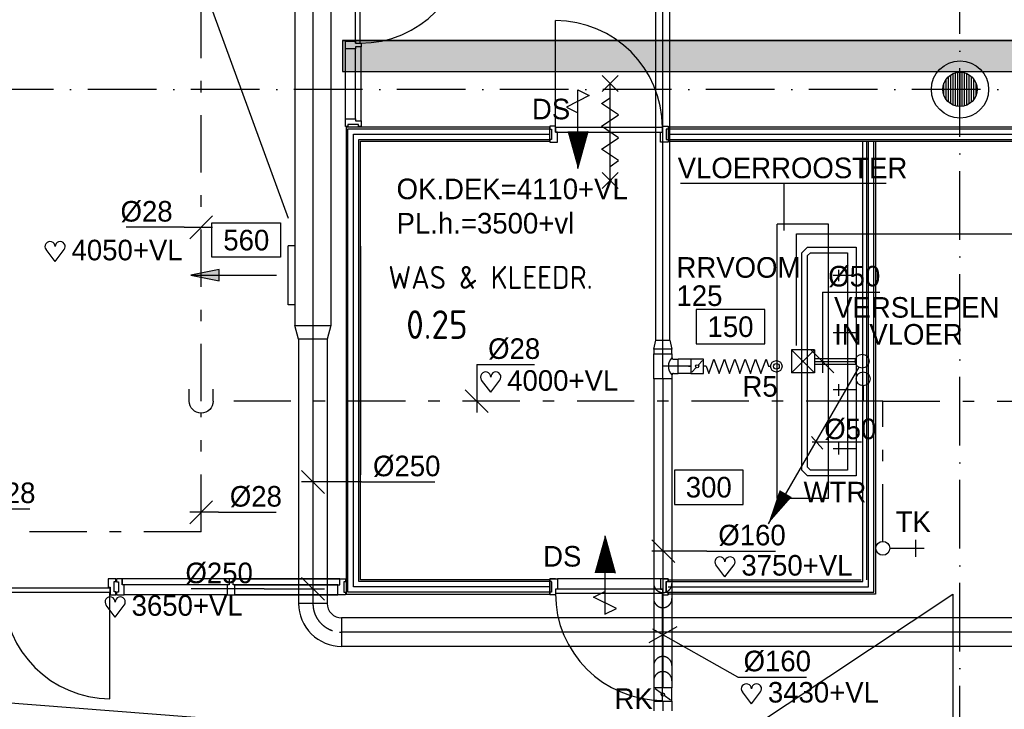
# Model space of a CAD drawing. Extents: x -866131 to -691536, y 173952 to 258052.
# Tile 42 of 160: x -841718 to -833116, y 227601 to 233631. Entities that reach past the tile are written whole.
import ezdxf
from ezdxf.enums import TextEntityAlignment as Align

# ---------------------------------------------------------------- set-up
doc = ezdxf.new("R2010")
doc.units = 0
doc.header["$LTSCALE"] = 100
for name, pattern in [('2322109', [10, 5, -2, 1, -2]), ('CENTER2', [11.25, 7.5, -1.25, 1.25, -1.25]), ('CENTER4', [5, 3.125, -0.625, 0.625, -0.625]), ('DASHDOT', [9, 6, -1.5, 0, -1.5]), ('LURETOUR', [6, 4, -2])]:
    doc.linetypes.add(name, pattern=pattern)
doc.layers.get('0').update_dxf_attribs({"linetype": 'CONTINUOUS'})
for name, color, linetype in [('AL$1----_ALGEMEEN', 7, 'CONTINUOUS'), ('AL$7----_STRAMIEN', 1, 'DASHDOT'), ('AL$8----_HULPKOLOM', 2, 'CONTINUOUS'), ('AL22----_BINNENWAND', 7, 'CONTINUOUS'), ('AL28----_KONSTRUKTIE', 3, 'CONTINUOUS'), ('AL31----_BUITENKOZ', 7, 'CONTINUOUS'), ('AL32----_BINNENKOZ', 7, 'CONTINUOUS'), ('AL32----_DRAAIRICHTING', 1, 'CONTINUOUS'), ('AL65----_BEVEILIGING', 7, 'CONTINUOUS'), ('AL74----_INRSANITAIR', 7, 'CONTINUOUS'), ('ALL-----_REFLIJNEN', 8, 'CONTINUOUS'), ('ALXAA---_GEWBETON', 12, 'CONTINUOUS'), ('BOUW', 8, 'CONTINUOUS'), ('DOORSNEDE', 1, 'CONTINUOUS'), ('KABELGOOT', 8, 'CONTINUOUS'), ('MV-BINNENKOZIJN', 1, 'CONTINUOUS'), ('VOLGNUMMER', 7, 'CONTINUOUS'), ('WL$1----', 4, 'CONTINUOUS'), ('WL524---', 4, 'CONTINUOUS'), ('WL531---', 4, 'CONTINUOUS'), ('WL532---', 4, 'CONTINUOUS'), ('WL570---', 3, 'CONTINUOUS'), ('WL570---_HARTLIJN', 7, 'CONTINUOUS'), ('WL570---_RETOUR', 3, 'CONTINUOUS'), ('WL570---_TOEVOER', 3, 'CONTINUOUS'), ('WM531---', 1, 'CONTINUOUS'), ('WM541---', 1, 'CONTINUOUS'), ('WM5627--', 1, 'CONTINUOUS'), ('WM570---', 1, 'CONTINUOUS')]:
    doc.layers.add(name, color=color, linetype=linetype)
doc.styles.add('BURO-018', font='BUROFONT.shx', dxfattribs={"height": 180})
doc.styles.get("Standard").update_dxf_attribs({"font": 'ISOCP'})

# ---------------------------------------------------------------- blocks, each defined once
blk = doc.blocks.new('LDV2121')
at = {"color": 0, "linetype": 'CONTINUOUS'}
blk.add_line((-0.25, -0.433), (-6.75, -11.691), dxfattribs=at)
blk.add_lwpolyline([(-6.75, -11.691, 0, 1, 0), (-5.5, -9.526, 1, 1, 0)], format="xyseb", dxfattribs=at)
blk.add_circle((0, 0), 0.5, dxfattribs=at)
blk = doc.blocks.new('A$C4CDC756A')
at = {"layer": 'BOUW', "color": 1, "style": 'BURO-018'}
for s, p in [('OK.DEK=4110+VL', (0, 300)), ('PL.h.=3500+vl', (0, 0))]:
    blk.add_text(s, height=180, dxfattribs=at).set_placement(p)
blk = doc.blocks.new('LU-ORND')
at = {"color": 0, "linetype": 'CONTINUOUS'}
for p, q in [((-3, 1.5), (-3, -1.5)), ((3, 1.5), (-3, 1.5)), ((3, -1.5), (3, 1.5)), ((-3, -1.5), (3, -1.5))]:
    blk.add_line(p, q, dxfattribs=at)
blk = doc.blocks.new('LU-1D-KL-7D70')
at = {"color": 0, "linetype": 'CONTINUOUS'}
for p, q in [((-56.4, 62.5), (-56.4, -62.5)), ((56.4, 62.5), (-56.4, 62.5)), ((47, 52), (9.5, 10.5)), ((56.4, -62.5), (56.4, 62.5)), ((-56.4, -62.5), (56.4, -62.5)), ((-9.5, -10.5), (-47, -52))]:
    blk.add_line(p, q, dxfattribs=at)
blk.add_circle((0, 0), 14.1, dxfattribs=at)
blk = doc.blocks.new('LU-ORNAM-646410')
at = {"color": 0, "linetype": 'CONTINUOUS'}
for radius in [50, 25]:
    blk.add_circle((0, 0), radius, dxfattribs=at)
blk = doc.blocks.new('LU-1D-K-7D')
at = {"color": 0, "linetype": 'CONTINUOUS'}
for p, q in [((-0.5, 62.5), (0.5, 62.5)), ((-0.5, -62.5), (0.5, -62.5))]:
    blk.add_line(p, q, dxfattribs=at)
at = {"layer": 'WL570---_HARTLIJN', "linetype": 'CENTER2'}
blk.add_line((-0.5, 0), (0.5, 0), dxfattribs=at)
blk = doc.blocks.new('LU-1D-T--5A-A07D5ADA86')
at = {"color": 0, "linetype": 'CONTINUOUS'}
for p, q in [((-109.1, -80), (-109.1, 80)), ((-109.1, 80), (109.1, 80)), ((109.1, 80), (109.1, -80)), ((-75.3, -80), (-109.1, -80)), ((109.1, -80), (75.3, -80)), ((-62.5, -92.8), (-62.5, -134.9)), ((-62.5, -134.9), (62.5, -134.9)), ((62.5, -92.8), (62.5, -134.9))]:
    blk.add_line(p, q, dxfattribs=at)
at = {"color": 0, "linetype": 'CONTINUOUS', "flags": 128}
for points in [[(-62.5, -92.8, 0.02182), (-62.6, -91.4, 0.037214), (-62.7, -90.6, 0.006436), (-63.1, -88.9, 0.02182), (-63.3, -88.4, 0.02182), (-63.7, -87.4, 0.02182), (-64.2, -86.4, 0.02182), (-64.8, -85.5, 0.02182), (-65.5, -84.6, 0.02182), (-66.2, -83.7, 0.02182), (-67.1, -83, 0.02182), (-68, -82.3, 0.02182), (-68.9, -81.7, 0.02182), (-69.9, -81.2, 0.02182), (-70.9, -80.8, 0.02182), (-71.4, -80.6, 0.006436), (-73.1, -80.2, 0.037214), (-73.9, -80.1, 0.02182), (-75.3, -80)], [(75.3, -80, 0.02182), (73.9, -80.1, 0.037214), (73.1, -80.2, 0.006436), (71.4, -80.6, 0.02182), (70.9, -80.8, 0.02182), (69.9, -81.2, 0.02182), (68.9, -81.7, 0.02182), (68, -82.3, 0.02182), (67.1, -83, 0.02182), (66.2, -83.7, 0.02182), (65.5, -84.6, 0.02182), (64.8, -85.5, 0.02182), (64.2, -86.4, 0.02182), (63.7, -87.4, 0.02182), (63.3, -88.4, 0.02182), (63.1, -88.9, 0.006436), (62.7, -90.6, 0.037214), (62.6, -91.4, 0.02182), (62.5, -92.8)]]:
    blk.add_lwpolyline(points, format="xyb", dxfattribs=at)
at = {"color": 0, "linetype": 'CONTINUOUS'}
blk.add_arc((0, -155.3), 106.5, 45, 135, dxfattribs=at)
at = {"layer": 'WL570---_HARTLIJN', "linetype": 'CENTER4'}
for p, q in [((-109.1, 0), (109.1, 0)), ((0, -134.9), (0, 0))]:
    blk.add_line(p, q, dxfattribs=at)
blk = doc.blocks.new('LU-1D-VCH-A07D4E28')
at = {"color": 0, "linetype": 'CONTINUOUS'}
for p, q in [((40, 80), (0, 80)), ((0, 80), (0, -80)), ((40, 80), (118.2, 62.5)), ((40, -80), (40, 80)), ((118.2, 62.5), (118.2, -62.5)), ((0, -80), (40, -80)), ((118.2, -62.5), (40, -80))]:
    blk.add_line(p, q, dxfattribs=at)
at = {"layer": 'WL570---_HARTLIJN', "linetype": 'CENTER4'}
blk.add_line((0, 0), (118.2, 0), dxfattribs=at)
blk = doc.blocks.new('LU-PIJL7')
at = {"color": 0, "linetype": 'CONTINUOUS'}
for p, q in [((0, 0), (-15, 0)), ((-5, -1), (-5, 1)), ((-5, 1), (0, 0)), ((0, 0), (-5, -1))]:
    blk.add_line(p, q, dxfattribs=at)
blk.add_solid([(-5, 1), (-5, -1), (0, 0)], dxfattribs=at)
blk = doc.blocks.new('LU-1D-K-13B')
at = {"color": 0, "linetype": 'CONTINUOUS'}
for p, q in [((-0.5, 157.5), (0.5, 157.5)), ((-0.5, -157.5), (0.5, -157.5))]:
    blk.add_line(p, q, dxfattribs=at)
at = {"layer": 'WL570---_HARTLIJN', "linetype": 'CENTER2'}
blk.add_line((-0.5, 0), (0.5, 0), dxfattribs=at)
blk = doc.blocks.new('LU-1D-K-FA')
at = {"color": 0, "linetype": 'CONTINUOUS'}
for p, q in [((-0.5, 125), (0.5, 125)), ((-0.5, -125), (0.5, -125))]:
    blk.add_line(p, q, dxfattribs=at)
at = {"layer": 'WL570---_HARTLIJN', "linetype": 'CENTER2'}
blk.add_line((-0.5, 0), (0.5, 0), dxfattribs=at)
blk = doc.blocks.new('LU-1D-K-A0')
at = {"color": 0, "linetype": 'CONTINUOUS'}
for p, q in [((-0.5, 80), (0.5, 80)), ((-0.5, -80), (0.5, -80))]:
    blk.add_line(p, q, dxfattribs=at)
at = {"layer": 'WL570---_HARTLIJN', "linetype": 'CENTER2'}
blk.add_line((-0.5, 0), (0.5, 0), dxfattribs=at)
blk = doc.blocks.new('LU-1D-B-1-FA5AFA')
at = {"color": 0, "linetype": 'CONTINUOUS'}
for p, q in [((-125, 250), (125, 250)), ((-250, 125), (-250, -125))]:
    blk.add_line(p, q, dxfattribs=at)
for radius in [125, 375]:
    blk.add_arc((-250, 250), radius, 270, 0, dxfattribs=at)
at = {"layer": 'WL570---_HARTLIJN', "linetype": 'CENTER4'}
blk.add_arc((-250, 250), 250, 270, 0, dxfattribs=at)
blk = doc.blocks.new('LU-1D-VC-13BFA78')
at = {"color": 0, "linetype": 'CONTINUOUS'}
for p, q in [((0, 157.5), (120.1, 125)), ((0, -157.5), (0, 157.5)), ((120.1, 125), (120.1, -125)), ((120.1, -125), (0, -157.5))]:
    blk.add_line(p, q, dxfattribs=at)
at = {"layer": 'WL570---_HARTLIJN', "linetype": 'CENTER4'}
blk.add_line((0, 0), (120.1, 0), dxfattribs=at)
blk = doc.blocks.new('*U110', base_point=(-3005.3, 55619.8))
at = {"layer": 'WM570---', "linetype": 'CONTINUOUS'}
for p, q in [((-3105, 55719.5), (-2905.6, 55520.1)), ((-2625.3, 55619.8), (-3105.3, 55619.8)), ((-2625.3, 55619.8), (-2025.4, 55619.8))]:
    blk.add_line(p, q, dxfattribs=at)
at = {"layer": 'WM570---', "linetype": 'CONTINUOUS', "style": 'BURO-018'}
blk.add_text('%%c160', height=180, dxfattribs=at).set_placement((-2525.3, 55669.8))
blk = doc.blocks.new('*U112', base_point=(-6062.4, 54930.7))
at = {"layer": 'WM570---', "linetype": 'CONTINUOUS'}
for p, q in [((-6162.1, 55030.4), (-5962.7, 54831)), ((-6487.4, 54930.7), (-7127.3, 54930.7)), ((-6487.4, 54930.7), (-5962.4, 54930.7))]:
    blk.add_line(p, q, dxfattribs=at)
at = {"layer": 'WM570---', "linetype": 'CONTINUOUS', "style": 'BURO-018'}
blk.add_text('%%c250', height=180, dxfattribs=at).set_placement((-6587.4, 54980.7), align=Align.RIGHT)
blk = doc.blocks.new('EH100000')
at = {"linetype": 'BYBLOCK'}
for p, q in [((1, 0.5), (0, 0.5)), ((1, 0.5, 1), (0, 0.5, 1)), ((0, -0.5, 1), (1, -0.5, 1)), ((1, -0.5), (0, -0.5))]:
    blk.add_line(p, q, dxfattribs=at)
at = {"linetype": 'BYBLOCK', "invisible_edges": 15}
for points in [[(1, -0.5), (0, -0.5), (0, 0.5), (1, 0.5)], [(0, 0.5), (1, 0.5), (1, 0.5, 1), (0, 0.5, 1)], [(0, -0.5, 1), (1, -0.5, 1), (1, -0.5), (0, -0.5)]]:
    blk.add_3dface(points, dxfattribs=at)
blk = doc.blocks.new('EH100005')
blk.add_lwpolyline([(-1, -0.5), (0, -0.5), (0, 0.5), (-1, 0.5)])
blk = doc.blocks.new('HART')
at = {"color": 1}
for q in [(-28.1, 39.5), (51.4, 39.5)]:
    blk.add_line((11.6, -12.9), q, dxfattribs=at)
for centre, start, end in [((-10.5, 52.8), 0, 217.1867), ((33.8, 52.8), 322.8133, 180)]:
    blk.add_arc(centre, 22.1, start, end, dxfattribs=at)
blk = doc.blocks.new('*U205', base_point=(-7038.5, 55371.7))
at = {"color": 0, "linetype": 'CONTINUOUS'}
for p, q in [((-6938.5, 55471.7), (-7138.5, 55271.7)), ((-6888.5, 55371.7), (-7138.5, 55371.7)), ((-6888.5, 55371.7), (-6382.3, 55371.7))]:
    blk.add_line(p, q, dxfattribs=at)
at = {"color": 0, "linetype": 'CONTINUOUS', "style": 'BURO-018'}
blk.add_text('%%C28', height=180, dxfattribs=at).set_placement((-6788.5, 55421.7))
blk = doc.blocks.new('*U206', base_point=(-8870.6, 55202.5))
at = {"color": 0, "linetype": 'CONTINUOUS'}
for p, q in [((-8870.6, 55402.5), (-8870.6, 55102.5)), ((-8870.6, 55402.5), (-8364.4, 55402.5)), ((-8770.6, 55302.5), (-8970.6, 55102.5))]:
    blk.add_line(p, q, dxfattribs=at)
at = {"color": 0, "linetype": 'CONTINUOUS', "style": 'BURO-018'}
blk.add_text('%%C28', height=180, dxfattribs=at).set_placement((-8770.6, 55452.5))
blk = doc.blocks.new('*U209', base_point=(-6062.4, 55637.2))
at = {"layer": 'WM570---', "linetype": 'CONTINUOUS'}
for p, q in [((-6162.1, 55736.9), (-5962.7, 55537.5)), ((-5637.4, 55637.2), (-6162.4, 55637.2)), ((-5637.4, 55637.2), (-4997.5, 55637.2))]:
    blk.add_line(p, q, dxfattribs=at)
at = {"layer": 'WM570---', "linetype": 'CONTINUOUS', "style": 'BURO-018'}
blk.add_text('%%c250', height=180, dxfattribs=at).set_placement((-5537.4, 55687.2))
blk = doc.blocks.new('LU-1D-KL1-A073')
at = {"color": 0, "linetype": 'CONTINUOUS'}
for p, q in [((-57.5, 80), (-57.5, -80)), ((57.5, 80), (-57.5, 80)), ((49.1, 68.3), (8.4, 11.7)), ((57.5, -80), (57.5, 80)), ((-57.5, -80), (57.5, -80)), ((-8.4, -11.7), (-49.1, -68.3))]:
    blk.add_line(p, q, dxfattribs=at)
blk.add_circle((0, 0), 14.4, dxfattribs=at)
blk = doc.blocks.new('LDS')
at = {"color": 0, "linetype": 'CONTINUOUS'}
for p, q in [((0, 1), (1, 1)), ((0, -1), (1, -1))]:
    blk.add_line(p, q, dxfattribs=at)
blk.add_arc((0, 0), 1, 90, 270, dxfattribs=at)
blk = doc.blocks.new('*U408', base_point=(-7038.5, 57864))
at = {"color": 0, "linetype": 'CONTINUOUS'}
for p, q in [((-6938.5, 57964), (-7138.5, 57764)), ((-7188.5, 57864), (-7694.8, 57864)), ((-7188.5, 57864), (-6938.5, 57864))]:
    blk.add_line(p, q, dxfattribs=at)
at = {"color": 0, "linetype": 'CONTINUOUS', "style": 'BURO-018'}
blk.add_text('%%C28', height=180, dxfattribs=at).set_placement((-7288.5, 57914), align=Align.RIGHT)
blk = doc.blocks.new('*U412', base_point=(-2925.3, 54255.5))
at = {"color": 0, "linetype": 'CONTINUOUS'}
for p, q in [((-2883.6, 54371.7), (-3127, 54229.4)), ((-2349.7, 53931.7), (-3092.5, 54349.6)), ((-2349.7, 53931.7), (-1749.7, 53931.7))]:
    blk.add_line(p, q, dxfattribs=at)
at = {"layer": 'WM570---', "linetype": 'CONTINUOUS', "style": 'BURO-018'}
blk.add_text('%%c160', height=180, dxfattribs=at).set_placement((-2299.7, 53981.7))
blk = doc.blocks.new('*U413', base_point=(-4631.9, 56343.7))
at = {"color": 0, "linetype": 'CONTINUOUS'}
for p, q in [((-4631.9, 56663.2), (-4631.9, 56243.7)), ((-4631.9, 56663.2), (-4125.6, 56663.2)), ((-4731.9, 56443.7), (-4531.9, 56243.7))]:
    blk.add_line(p, q, dxfattribs=at)
at = {"color": 0, "linetype": 'CONTINUOUS', "style": 'BURO-018'}
blk.add_text('%%C28', height=180, dxfattribs=at).set_placement((-4531.9, 56713.2))
blk = doc.blocks.new('LU-1D-K-32')
at = {"color": 0, "linetype": 'CONTINUOUS'}
for p, q in [((-0.5, 25), (0.5, 25)), ((-0.5, -25), (0.5, -25))]:
    blk.add_line(p, q, dxfattribs=at)
at = {"layer": 'WL570---_HARTLIJN', "linetype": 'CENTER2'}
blk.add_line((-0.5, 0), (0.5, 0), dxfattribs=at)

msp = doc.modelspace()

# ---------------------------------------------------------------- hatches: boundary and pattern name
at = {"layer": 'WL570---'}
h = msp.add_hatch(dxfattribs=at)
h.set_pattern_fill('DOTS', color=8, scale=40, style=0)
h.set_pattern_definition([(0, (-833039.66, 323951.69), (31.75, 63.5), [0, -63.5])])
h.paths.add_polyline_path([(-832675.369, 233178.425), (-832675.369, 233448.425), (-838897.369, 233448.425), (-838897.369, 233178.425)])
h.paths.add_polyline_path([(-825912.333, 233178.425), (-825912.333, 233448.425), (-832675.369, 233448.425), (-832675.369, 233182.953), (-832670.841, 233178.425)])

# ---------------------------------------------------------------- linework, layer by layer
at = {"color": 8, "linetype": 'CONTINUOUS'}
for p, q in [((-838872.326, 233375.56), (-838872.326, 233442.56)), ((-838872.326, 233442.56), (-838784.326, 233442.56)), ((-838784.326, 233442.56), (-838784.326, 233425.56)), ((-838784.326, 233425.56), (-838733.326, 233425.56)), ((-838733.326, 233392.56), (-838784.326, 233392.56)), ((-838784.326, 233392.56), (-838784.326, 233375.56)), ((-838733.326, 233425.56), (-838733.326, 233392.56)), ((-838784.326, 233375.56), (-838872.326, 233375.56)), ((-840929.826, 227691.866), (-840929.826, 228621.866))]:
    msp.add_line(p, q, dxfattribs=at)
at = {"color": 0, "linetype": 'CONTINUOUS'}
for p, q in [((-835197.579, 230662.556), (-835174.831, 230600.056)), ((-835873.822, 230600.056), (-835857.275, 230600.056)), ((-835174.831, 230600.056), (-835158.285, 230600.056))]:
    msp.add_line(p, q, dxfattribs=at)
at = {"color": 2, "linetype": 'CONTINUOUS'}
for centre in [(-834348.131, 230490.436), (-834177.58, 229008.866)]:
    msp.add_circle(centre, 60.75, dxfattribs=at)
at = {"color": 8, "linetype": 'CONTINUOUS'}
msp.add_arc((-840921.011, 228630.682), 938.857, 180.5379912, 269.4620088, dxfattribs=at)
at = {"layer": 'AL$1----_ALGEMEEN', "color": 8}
for p, q in [((-851026.336, 217014.366), (-833565.326, 228608.866)), ((-833565.326, 228608.866), (-833565.326, 217010.397))]:
    msp.add_line(p, q, dxfattribs=at)
at = {"layer": 'AL$7----_STRAMIEN', "color": 1}
for points in [[(-833502.826, 179501.228), (-833502.826, 252610.366)], [(-719909.644, 233021.228), (-863263.924, 233021.228)]]:
    msp.add_lwpolyline(points, dxfattribs=at)
at = {"layer": 'AL$8----_HULPKOLOM', "color": 8}
msp.add_circle((-833502.65, 233021.228), 250, dxfattribs=at)
at = {"layer": 'AL22----_BINNENWAND', "color": 8}
for p, q in [((-837087.326, 232692.728), (-838865.326, 232692.728)), ((-838865.326, 232692.728), (-838865.326, 228608.866)), ((-837087.326, 232567.728), (-837087.326, 232692.728)), ((-831437.233, 232692.728), (-836053.326, 232692.728)), ((-836053.326, 232692.728), (-836053.326, 232567.728)), ((-838740.326, 228733.866), (-838740.326, 232567.728)), ((-838740.326, 232567.728), (-837087.326, 232567.728)), ((-836053.326, 232567.728), (-831437.233, 232567.728)), ((-834365.326, 232567.728), (-834240.326, 232567.728)), ((-834315.326, 228733.866), (-834315.326, 232567.728)), ((-834240.326, 232567.728), (-834240.326, 228608.866)), ((-837087.326, 228733.866), (-838740.326, 228733.866)), ((-837087.326, 228740.866), (-837087.326, 228715.866)), ((-837037.326, 228740.866), (-837087.326, 228740.866)), ((-837087.326, 228608.866), (-837087.326, 228733.866)), ((-837071.326, 228715.866), (-837071.326, 228623.866)), ((-836103.326, 228740.866), (-836053.326, 228740.866)), ((-836069.326, 228715.866), (-836069.326, 228623.866)), ((-836053.326, 228740.866), (-836053.326, 228715.866)), ((-836053.326, 228733.866), (-834365.326, 228733.866)), ((-838865.326, 228608.866), (-837087.326, 228608.866)), ((-837071.326, 228623.866), (-837087.326, 228623.866)), ((-837087.326, 228623.866), (-837087.326, 228601.866)), ((-836705.089, 228581.47), (-836605.089, 228631.47)), ((-836069.326, 228623.866), (-836053.326, 228623.866)), ((-836053.326, 228623.866), (-836053.326, 228601.866)), ((-834240.326, 228608.866), (-836053.326, 228608.866))]:
    msp.add_line(p, q, dxfattribs=at)
at = {"layer": 'AL22----_BINNENWAND', "color": 8, "linetype": 'CONTINUOUS'}
for p, q in [((-838850.326, 228623.866), (-838850.326, 232677.728)), ((-838850.326, 232677.728), (-837087.326, 232677.728)), ((-836053.326, 232677.728), (-831437.233, 232677.728)), ((-838755.326, 228718.866), (-838755.326, 232582.728)), ((-838755.326, 232582.728), (-837087.326, 232582.728)), ((-836053.326, 232582.728), (-831437.233, 232582.728)), ((-834350.326, 228718.866), (-834350.326, 232567.728)), ((-834255.326, 228623.866), (-834255.326, 232567.728)), ((-835100.326, 229443.297), (-835100.326, 231843.297)), ((-834650.326, 231843.297), (-835100.326, 231843.297)), ((-834650.326, 229443.297), (-834650.326, 231843.297)), ((-834650.326, 229443.297), (-835100.326, 229443.297)), ((-837087.326, 228718.866), (-838755.326, 228718.866)), ((-836053.326, 228718.866), (-834350.326, 228718.866)), ((-837087.326, 228623.866), (-838850.326, 228623.866)), ((-836053.326, 228623.866), (-834255.326, 228623.866))]:
    msp.add_line(p, q, dxfattribs=at)
at = {"layer": 'AL22----_BINNENWAND', "color": 8}
for points in [[(-837087.15, 228601.878), (-837087.15, 228626.878), (-837071.15, 228626.878), (-837071.15, 228718.878), (-837087.15, 228718.878), (-837087.15, 228740.878), (-837020.15, 228740.878), (-837020.15, 228652.878), (-837037.15, 228652.878), (-837037.15, 228601.878), (-837087.15, 228601.878)], [(-836120.15, 228740.878), (-837020.15, 228740.878)], [(-836053.15, 228601.878), (-836053.15, 228626.878), (-836069.15, 228626.878), (-836069.15, 228718.878), (-836053.15, 228718.878), (-836053.15, 228740.878), (-836120.15, 228740.878), (-836120.15, 228652.878), (-836103.15, 228652.878), (-836103.15, 228601.878), (-836053.15, 228601.878)], [(-836103.15, 228652.878), (-837037.15, 228652.878)], [(-836103.15, 228612.878), (-837037.15, 228612.878)], [(-836103.15, 227678.878), (-836103.15, 228612.878)]]:
    msp.add_lwpolyline(points, dxfattribs=at)
msp.add_arc((-836103.15, 228612.878), 934, 180, 270, dxfattribs=at)
at = {"layer": 'AL28----_KONSTRUKTIE', "color": 8}
msp.add_circle((-833502.65, 233021.228), 150, dxfattribs=at)
at = {"layer": 'AL31----_BUITENKOZ', "color": 8, "linetype": 'CONTINUOUS'}
for p, q in [((-841859.826, 228662.866), (-840929.826, 228662.866)), ((-840929.826, 228662.866), (-840929.826, 228621.866)), ((-840929.826, 228621.866), (-841859.826, 228621.866))]:
    msp.add_line(p, q, dxfattribs=at)
at = {"layer": 'AL32----_BINNENKOZ', "color": 8}
for p, q in [((-838784.326, 233425.728), (-838784.326, 234359.728)), ((-838744.326, 233425.728), (-838744.326, 234359.728)), ((-838733.326, 232747.728), (-838733.326, 233392.56)), ((-838872.326, 232764.728), (-838872.326, 233375.56)), ((-838782.845, 232764.728), (-838782.845, 233375.56)), ((-838872.326, 232697.728), (-838872.326, 232764.728)), ((-838872.326, 232764.728), (-838784.326, 232764.728)), ((-838758.326, 232713.728), (-838850.326, 232713.728)), ((-838850.326, 232713.728), (-838850.326, 232697.728)), ((-838784.326, 232764.728), (-838784.326, 232747.728)), ((-838784.326, 232747.728), (-838733.326, 232747.728)), ((-838758.326, 232697.728), (-838758.326, 232713.728)), ((-838733.326, 232747.728), (-838733.326, 232697.728)), ((-838850.326, 232697.728), (-838872.326, 232697.728)), ((-838733.326, 232697.728), (-838758.326, 232697.728)), ((-837087.326, 232699.728), (-837087.326, 232674.728)), ((-837037.326, 232699.728), (-837087.326, 232699.728)), ((-837087.326, 232674.728), (-837071.326, 232674.728)), ((-837071.326, 232674.728), (-837071.326, 232582.728)), ((-837037.326, 232648.728), (-837037.326, 232699.728)), ((-836103.326, 232688.728), (-837037.326, 232688.728)), ((-836103.326, 232688.728), (-837037.326, 232688.728)), ((-837037.326, 232688.728), (-837037.326, 232648.728)), ((-837037.326, 232648.728), (-836103.326, 232648.728)), ((-837020.326, 232648.728), (-837037.326, 232648.728)), ((-837020.326, 232560.728), (-837020.326, 232648.728)), ((-836120.326, 232560.728), (-836120.326, 232648.728)), ((-836120.326, 232648.728), (-836103.326, 232648.728)), ((-836103.326, 232648.728), (-836103.326, 232699.728)), ((-836103.326, 232699.728), (-836053.326, 232699.728)), ((-836103.326, 232648.728), (-836103.326, 232688.728)), ((-836053.326, 232674.728), (-836069.326, 232674.728)), ((-836069.326, 232674.728), (-836069.326, 232582.728)), ((-836053.326, 232699.728), (-836053.326, 232674.728)), ((-837071.326, 232582.728), (-837087.326, 232582.728)), ((-837087.326, 232582.728), (-837087.326, 232560.728)), ((-837087.326, 232560.728), (-837020.326, 232560.728)), ((-836053.326, 232560.728), (-836120.326, 232560.728)), ((-836069.326, 232582.728), (-836053.326, 232582.728)), ((-836053.326, 232582.728), (-836053.326, 232560.728)), ((-840876.826, 228740.866), (-840943.826, 228740.866)), ((-840943.826, 228740.866), (-840943.826, 228668.866)), ((-840943.826, 228668.866), (-840926.826, 228668.866)), ((-840926.826, 228668.866), (-840926.826, 228601.866)), ((-840892.826, 228626.866), (-840892.826, 228718.866)), ((-840892.826, 228718.866), (-840876.826, 228718.866)), ((-840876.826, 228718.866), (-840876.826, 228740.866)), ((-840871.826, 228740.866), (-840871.826, 228715.866)), ((-840821.826, 228740.866), (-840871.826, 228740.866)), ((-840871.826, 228715.866), (-840855.826, 228715.866)), ((-840855.826, 228715.866), (-840855.826, 228623.866)), ((-840821.826, 228740.866), (-840821.826, 228689.866)), ((-839887.326, 228740.866), (-840821.826, 228740.866)), ((-840821.826, 228689.866), (-840821.826, 228740.866)), ((-840804.826, 228689.866), (-840821.826, 228689.866)), ((-839904.326, 228689.866), (-840804.826, 228689.866)), ((-840804.826, 228601.866), (-840804.826, 228689.866)), ((-839887.326, 228689.866), (-839904.326, 228689.866)), ((-839904.326, 228689.866), (-839904.326, 228601.866)), ((-839887.326, 228740.866), (-839887.326, 228689.866)), ((-839854.326, 228740.866), (-839887.326, 228740.866)), ((-839854.326, 228740.866), (-838920.326, 228740.866)), ((-838920.326, 228740.866), (-839854.326, 228740.866)), ((-839854.326, 228689.866), (-839854.326, 228740.866)), ((-839837.326, 228689.866), (-839854.326, 228689.866)), ((-839837.326, 228689.866), (-838937.326, 228689.866)), ((-838937.326, 228689.866), (-839837.326, 228689.866)), ((-839837.326, 228601.866), (-839837.326, 228689.866)), ((-838937.326, 228601.866), (-838937.326, 228689.866)), ((-838937.326, 228689.866), (-838920.326, 228689.866)), ((-838920.326, 228689.866), (-838920.326, 228740.866)), ((-838920.326, 228740.866), (-838870.326, 228740.866)), ((-838870.326, 228715.866), (-838886.326, 228715.866)), ((-838886.326, 228715.866), (-838886.326, 228623.866)), ((-838870.326, 228740.866), (-838870.326, 228715.866)), ((-840926.826, 228601.866), (-840876.826, 228601.866)), ((-840876.826, 228626.866), (-840892.826, 228626.866)), ((-840876.826, 228601.866), (-840876.826, 228626.866)), ((-840855.826, 228623.866), (-840871.826, 228623.866)), ((-840871.826, 228623.866), (-840871.826, 228601.866)), ((-840871.826, 228601.866), (-840804.826, 228601.866)), ((-839904.326, 228601.866), (-840804.825, 228601.866)), ((-839904.326, 228601.866), (-839837.326, 228601.866)), ((-839837.326, 228601.866), (-838937.326, 228601.866)), ((-838937.326, 228601.866), (-839837.326, 228601.866)), ((-839837.326, 228601.866), (-838937.326, 228601.866)), ((-838937.326, 228601.866), (-839837.326, 228601.866)), ((-838870.326, 228601.866), (-838937.326, 228601.866)), ((-838886.326, 228623.866), (-838870.326, 228623.866)), ((-838870.326, 228623.866), (-838870.326, 228601.866))]:
    msp.add_line(p, q, dxfattribs=at)
at = {"layer": 'AL32----_DRAAIRICHTING', "color": 8}
msp.add_line((-837037.326, 232688.728), (-837037.326, 233622.728), dxfattribs=at)
for centre, start, end in [((-838744.326, 234359.728), 270, 0), ((-837037.326, 232688.728), 0, 90)]:
    msp.add_arc(centre, 934, start, end, dxfattribs=at)
at = {"layer": 'AL65----_BEVEILIGING', "color": 8, "linetype": 'CONTINUOUS'}
for points in [[(-836490.326, 233003.728), (-836630.326, 233143.728)], [(-836630.326, 233003.728), (-836490.326, 233143.728)], [(-836560.326, 232223.728), (-836560.326, 233073.728)], [(-836560.326, 232748.728), (-836485.326, 232798.728), (-836635.326, 232898.728), (-836560.326, 232948.728)], [(-836560.326, 232548.728), (-836485.326, 232598.728), (-836635.326, 232698.728), (-836560.326, 232748.728)], [(-836560.326, 232348.728), (-836485.326, 232398.728), (-836635.326, 232498.728), (-836560.326, 232548.728)], [(-836490.326, 232153.728), (-836630.326, 232293.728)], [(-836630.326, 232153.728), (-836490.326, 232293.728)]]:
    msp.add_lwpolyline(points, dxfattribs=at)
at = {"layer": 'AL74----_INRSANITAIR', "color": 8, "linetype": 'CONTINUOUS'}
for p, q in [((-838740.326, 231650.797), (-838740.326, 229650.797)), ((-834885.173, 231593.297), (-834835.173, 231643.297)), ((-834885.173, 229693.297), (-834885.173, 231593.297)), ((-834835.173, 231643.297), (-834710.173, 231643.297)), ((-834835.173, 231568.297), (-834810.173, 231593.297)), ((-834810.173, 231593.297), (-834710.173, 231593.297)), ((-834710.173, 231643.297), (-834410.173, 231643.297)), ((-834710.173, 231593.297), (-834485.173, 231593.297)), ((-834485.173, 231593.297), (-834485.173, 229693.297)), ((-834410.173, 231643.297), (-834410.173, 229643.297)), ((-834835.173, 229718.297), (-834835.173, 231568.297)), ((-834835.173, 229643.297), (-834885.173, 229693.297)), ((-834810.173, 229693.297), (-834835.173, 229718.297)), ((-834710.173, 229693.297), (-834810.173, 229693.297)), ((-834485.173, 229693.297), (-834710.173, 229693.297)), ((-834710.173, 229643.297), (-834835.173, 229643.297)), ((-834410.173, 229643.297), (-834710.173, 229643.297))]:
    msp.add_line(p, q, dxfattribs=at)
for points in [[(-834560.173, 231343.271), (-834560.173, 231443.271)], [(-834410.173, 231393.271), (-834610.173, 231393.271)], [(-834560.173, 230843.271), (-834560.173, 230943.271)], [(-834410.173, 230893.271), (-834610.173, 230893.271)], [(-834410.173, 230393.271), (-834610.173, 230393.271)], [(-834560.173, 230343.271), (-834560.173, 230443.271)], [(-834410.173, 229879.971), (-834610.173, 229879.971)], [(-834560.173, 229829.971), (-834560.173, 229929.971)]]:
    msp.add_lwpolyline(points, dxfattribs=at)
at = {"layer": 'AL74----_INRSANITAIR', "color": 2, "linetype": 'CONTINUOUS'}
for points in [[(-834116.83, 229008.866), (-833816.83, 229008.866)], [(-833891.83, 229083.866), (-833891.83, 228933.866)]]:
    msp.add_lwpolyline(points, dxfattribs=at)
at = {"layer": 'ALL-----_REFLIJNEN', "color": 8, "linetype": 'CONTINUOUS'}
for p, q in [((-838802.826, 228671.366), (-838802.826, 232630.228)), ((-838802.826, 232630.228), (-837087.326, 232630.228)), ((-836053.326, 232630.228), (-831437.233, 232630.228)), ((-834302.826, 228671.366), (-834302.826, 232567.728)), ((-837087.326, 228671.366), (-838802.826, 228671.366)), ((-836053.326, 228671.366), (-834302.826, 228671.366))]:
    msp.add_line(p, q, dxfattribs=at)
at = {"layer": 'ALXAA---_GEWBETON', "color": 8}
for p, q in [((-833582.65, 232894.342), (-833582.65, 233148.113)), ((-833562.65, 232883.75), (-833562.65, 233158.705)), ((-833542.65, 232876.659), (-833542.65, 233165.796)), ((-833522.65, 232872.567), (-833522.65, 233169.888)), ((-833502.65, 232871.228), (-833502.65, 233171.228)), ((-833482.65, 232872.567), (-833482.65, 233169.888)), ((-833462.65, 232876.659), (-833462.65, 233165.796)), ((-833442.65, 232883.75), (-833442.65, 233158.705)), ((-833422.65, 232894.342), (-833422.65, 233148.113)), ((-833642.65, 232967.376), (-833642.65, 233075.079)), ((-833622.65, 232931.228), (-833622.65, 233111.228)), ((-833602.65, 232909.424), (-833602.65, 233133.031)), ((-833402.65, 232909.424), (-833402.65, 233133.031)), ((-833382.65, 232931.228), (-833382.65, 233111.228)), ((-833362.65, 232967.376), (-833362.65, 233075.079))]:
    msp.add_line(p, q, dxfattribs=at)
at = {"layer": 'DOORSNEDE', "color": 1}
for p, q in [((-836841.861, 232331.162), (-836841.861, 233017.501)), ((-836841.861, 232331.162), (-836751.588, 232656.27)), ((-836605.089, 229117.808), (-836605.089, 228431.47)), ((-836605.089, 229117.808), (-836514.815, 228792.701))]:
    msp.add_line(p, q, dxfattribs=at)
for points in [[(-836751.588, 232656.27), (-836841.861, 232656.27), (-836841.861, 232331.162)], [(-836514.815, 228792.701), (-836605.089, 228792.701), (-836605.089, 229117.808)]]:
    msp.add_solid(points, dxfattribs=at)
at = {"layer": 'WL531---', "linetype": '2322109'}
for p, q in [((-840132.287, 230295.378), (-840132.287, 238211.748)), ((-834348.131, 230429.686), (-834348.131, 230294.754)), ((-834348.131, 230295.378), (-840027.287, 230295.378)), ((-834177.58, 230295.378), (-834348.131, 230295.378)), ((-834177.58, 230295.378), (-824537.003, 230295.378)), ((-834177.58, 230295.378), (-834177.58, 230295.378)), ((-834177.58, 229069.616), (-834177.58, 230295.378)), ((-840132.287, 229154.15), (-840132.287, 230190.378)), ((-840132.287, 229154.15), (-844286.102, 229154.15))]:
    msp.add_line(p, q, dxfattribs=at)
at = {"layer": 'WL570---', "color": 1}
for p, q in [((-836741.861, 232967.501), (-836941.861, 232867.501)), ((-836841.861, 233017.501), (-836741.861, 232967.501)), ((-836941.861, 232867.501), (-836841.861, 232817.501)), ((-836505.089, 228481.47), (-836705.089, 228581.47)), ((-836605.089, 228431.47), (-836505.089, 228481.47))]:
    msp.add_line(p, q, dxfattribs=at)
for points in [[(-836841.861, 232331.162, 0, 181, 0), (-836841.861, 232656.27, 181, 181, 0)], [(-836605.089, 229117.808, 0, 181, 0), (-836605.089, 228792.701, 181, 181, 0)]]:
    msp.add_lwpolyline(points, format="xyseb", dxfattribs=at)
at = {"layer": 'WL570---_HARTLIJN', "color": 1, "linetype": 'CONTINUOUS'}
for p, q in [((-834800.887, 229986.285), (-834701.7, 229874.754)), ((-834362.214, 229936.716), (-834795.464, 229936.716))]:
    msp.add_line(p, q, dxfattribs=at)
at = {"layer": 'WL570---_RETOUR', "linetype": 'CONTINUOUS'}
for p, q in [((-835675.29, 230600.056), (-835652.542, 230662.556)), ((-835652.542, 230662.556), (-835629.794, 230600.056)), ((-835584.298, 230600.056), (-835561.55, 230662.556)), ((-835561.55, 230662.556), (-835538.801, 230600.056)), ((-835493.305, 230600.056), (-835470.557, 230662.556)), ((-835470.557, 230662.556), (-835447.809, 230600.056)), ((-835402.313, 230600.056), (-835379.564, 230662.556)), ((-835379.564, 230662.556), (-835356.816, 230600.056)), ((-835311.32, 230600.056), (-835288.572, 230662.556)), ((-835288.572, 230662.556), (-835265.824, 230600.056)), ((-835220.327, 230600.056), (-835197.579, 230662.556)), ((-835720.787, 230600.056), (-835742.417, 230600.056)), ((-835720.787, 230600.056), (-835698.038, 230537.556)), ((-835698.038, 230537.556), (-835675.29, 230600.056)), ((-835629.794, 230600.056), (-835607.046, 230537.556)), ((-835607.046, 230537.556), (-835584.298, 230600.056)), ((-835538.801, 230600.056), (-835516.053, 230537.556)), ((-835516.053, 230537.556), (-835493.305, 230600.056)), ((-835447.809, 230600.056), (-835425.061, 230537.556)), ((-835425.061, 230537.556), (-835402.313, 230600.056)), ((-835356.816, 230600.056), (-835334.068, 230537.556)), ((-835334.068, 230537.556), (-835311.32, 230600.056)), ((-835265.824, 230600.056), (-835243.076, 230537.556)), ((-835243.076, 230537.556), (-835220.327, 230600.056))]:
    msp.add_line(p, q, dxfattribs=at)
at = {"layer": 'WL570---_RETOUR', "linetype": 'LURETOUR'}
for centre, start, end in [((-836099.057, 228701.916), 180, 360), ((-836099.057, 228569.748), 180, 360), ((-836099.057, 227982.541), 360, 180), ((-836099.057, 227850.373), 360, 180)]:
    msp.add_arc(centre, 80, start, end, dxfattribs=at)
at = {"layer": 'WM541---', "color": 3}
for p, q in [((-834775.326, 230743.297), (-834975.326, 230743.297)), ((-834975.326, 230743.297), (-834975.326, 230543.297)), ((-834775.326, 230743.297), (-834975.326, 230543.297)), ((-834775.326, 230543.297), (-834975.326, 230743.297)), ((-834775.326, 230743.297), (-834775.326, 230543.297)), ((-834775.326, 230543.297), (-834975.326, 230543.297))]:
    msp.add_line(p, q, dxfattribs=at)
at = {"layer": 'WM570---'}
for p, q in [((-840238.315, 234264.336), (-839373.661, 231895.532)), ((-834149.182, 232199.722), (-835944.156, 232199.722)), ((-835037.652, 231786.475), (-835037.652, 232199.722)), ((-834931.908, 230781.351), (-834931.908, 231758.211)), ((-834931.908, 231758.211), (-831475.218, 231758.211)), ((-845282.862, 227927.32), (-836606.435, 227256.357))]:
    msp.add_line(p, q, dxfattribs=at)
at = {"layer": 'WM570---', "color": 3}
for p, q in [((-839313.652, 231653.986), (-839373.46, 231653.986)), ((-839373.46, 231138.986), (-839373.46, 231653.986)), ((-839313.652, 231138.986), (-839373.46, 231138.986))]:
    msp.add_line(p, q, dxfattribs=at)
at = {"layer": 'WM570---', "color": 1}
for p, q in [((-834703.865, 231248.461), (-834703.865, 230542.486)), ((-834703.865, 231248.461), (-834203.943, 231248.461)), ((-834803.567, 230742.188), (-834604.163, 230542.784))]:
    msp.add_line(p, q, dxfattribs=at)

# ---------------------------------------------------------------- block references
at = {"layer": 'KABELGOOT', "yscale": 270, "zscale": 60, "rotation": 180}
for name, p, xscale in [('EH100000', (-825912.333, 233313.425), 12985.03645828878), ('EH100005', (-838897.369, 233313.425), 60)]:
    msp.add_blockref(name, p, dxfattribs=dict(at, xscale=xscale))
at = {"layer": 'MV-BINNENKOZIJN'}
msp.add_blockref('A$C4CDC756A', (-838425.31, 231761.411), dxfattribs=at)
at = {"layer": 'WL$1----', "color": 2, "xscale": -105, "yscale": 105, "zscale": 105, "rotation": 270}
msp.add_blockref('LDS', (-840132.287, 230295.378), dxfattribs=at)
at = {"layer": 'WL524---', "color": 2, "xscale": 121.5, "yscale": 121.5, "zscale": 121.5}
msp.add_blockref('LDV2121', (-834357.647, 230644.539), dxfattribs=at)
at = {"layer": 'WL570---_RETOUR', "linetype": 'LURETOUR'}
for name, p, xscale, rotation in [('LU-1D-K-7D', (-836099.057, 233596.998), 5539.284068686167, 89.9999999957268), ('LU-1D-K-13B', (-839156.152, 233500.352), 5084.942586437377, 269.9999999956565), ('LU-1D-K-FA', (-839156.152, 229681.963), 2311.636861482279, 269.9999999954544), ('LU-1D-K-A0', (-836099.057, 229446.05), 2089.811433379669, 269.9999999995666), ('LU-1D-K-FA', (-834627.305, 228276.144), 8557.693440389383, 180.0000000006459), ('LU-1D-K-A0', (-836099.057, 227969.303), 363.6831698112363, 269.9999999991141), ('LU-1D-K-A0', (-836099.057, 227629.976), 84.96960517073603, 269.9999999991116)]:
    msp.add_blockref(name, p, dxfattribs=dict(at, xscale=xscale, rotation=rotation))
at = {"layer": 'WL570---_RETOUR', "xscale": 2, "yscale": 2, "zscale": 2}
for p in [(-841432.11, 231541.439), (-837625.772, 230400.763), (-835579.513, 228784.627), (-840907.095, 228433.32), (-835348.106, 227674.418)]:
    msp.add_blockref('HART', p, dxfattribs=at)
at = {"layer": 'WL570---_RETOUR', "linetype": 'LURETOUR'}
for name, p, rotation in [('LU-1D-VCH-A07D4E28', (-836099.057, 230709.156), 90.0000000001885), ('LU-1D-T--5A-A07D5ADA86', (-836099.057, 230600.056), 90.0000000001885), ('LU-1D-B-1-FA5AFA', (-839156.152, 228276.144), 269.9999999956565)]:
    msp.add_blockref(name, p, dxfattribs=dict(at, rotation=rotation))
at = {"layer": 'WL570---_RETOUR', "linetype": 'CONTINUOUS'}
for name, p, rotation in [('LU-1D-KL-7D70', (-835799.178, 230600.056), 179.9999999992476), ('LU-1D-KL1-A073', (-836099.057, 227729.961), 269.9999999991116)]:
    msp.add_blockref(name, p, dxfattribs=dict(at, rotation=rotation))
at = {"layer": 'WL570---_RETOUR', "rotation": 359.9999999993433}
msp.add_blockref('LU-ORNAM-646410', (-835107.05, 230600.056), dxfattribs=at)
at = {"layer": 'WL570---_RETOUR', "color": 1, "linetype": 'LURETOUR', "xscale": 250.0000000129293, "rotation": 270.000000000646}
msp.add_blockref('LU-1D-K-A0', (-836099.057, 228276.144), dxfattribs=at)
at = {"layer": 'WL570---_TOEVOER', "color": 3, "xscale": -50, "yscale": 50, "zscale": 50}
msp.add_blockref('LU-PIJL7', (-840224.358, 231396.486), dxfattribs=at)
at = {"layer": 'WL570---_TOEVOER', "linetype": 'CONTINUOUS', "rotation": 270}
msp.add_blockref('LU-1D-VC-13BFA78', (-839156.152, 230957.881), dxfattribs=at)
at = {"layer": 'WL570---_TOEVOER', "linetype": 'CONTINUOUS', "xscale": 108.5283343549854, "rotation": 179.9999999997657}
msp.add_blockref('LU-1D-K-7D', (-835909.892, 230600.056), dxfattribs=at)
at = {"layer": 'WL570---_TOEVOER', "linetype": 'CONTINUOUS', "xscale": 361.1358033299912}
msp.add_blockref('LU-1D-K-32', (-834594.315, 230642.486), dxfattribs=at)
at = {"layer": 'WM531---'}
for name, p in [('*U408', (-840132.287, 231815.723)), ('*U206', (-842135.54, 229154.15)), ('*U205', (-840132.287, 229323.343))]:
    msp.add_blockref(name, p, dxfattribs=at)
at = {"layer": 'WM531---', "linetype": 'LURETOUR'}
msp.add_blockref('*U413', (-837725.602, 230295.378), dxfattribs=at)
at = {"layer": 'WM570---'}
ref = msp.add_blockref('LU-ORND', (-839738.183, 231703.856), dxfattribs=dict(at, xscale=-100, yscale=100, zscale=100, rotation=180))
ref.add_attrib('LU_TEXT1', '560', dxfattribs={"layer": '0', "color": 1, "linetype": 'CONTINUOUS', "height": 180, "style": 'BURO-018'}).set_placement((-839738.183, 231703.856), align=Align.MIDDLE)
ref = msp.add_blockref('LU-ORND', (-835507.881, 230946.669), dxfattribs=dict(at, xscale=100, yscale=100, zscale=100))
ref.add_attrib('LU_TEXT1', '150', dxfattribs={"layer": '0', "color": 1, "linetype": 'CONTINUOUS', "height": 180, "style": 'BURO-018'}).set_placement((-835507.881, 230946.669), align=Align.MIDDLE)
for name, p in [('*U209', (-839156.152, 229588.856)), ('*U110', (-836094.269, 228984.53)), ('*U112', (-839156.152, 228653.596))]:
    msp.add_blockref(name, p, dxfattribs=at)
ref = msp.add_blockref('LU-ORND', (-835697.929, 229543.25), dxfattribs=dict(at, xscale=100, yscale=100, zscale=100))
ref.add_attrib('LU_TEXT1', '300', dxfattribs={"layer": '0', "color": 1, "linetype": 'CONTINUOUS', "height": 180, "style": 'BURO-018'}).set_placement((-835697.929, 229543.25), align=Align.MIDDLE)
at = {"layer": 'WM570---', "linetype": 'LURETOUR'}
msp.add_blockref('*U412', (-836019.057, 228207.226), dxfattribs=at)

# ---------------------------------------------------------------- texts
at = {"layer": 'BOUW', "color": 1, "style": 'BURO-018'}
for s, p in [('RRVOOM', (-835979.855, 231374.741)), ('125', (-835979.855, 231127.952)), ('WTR', (-834869.199, 229410.041)), ('TK', (-834064.86, 229151.275))]:
    msp.add_text(s, height=180, dxfattribs=at).set_placement(p)
at = {"layer": 'VOLGNUMMER', "color": 252, "linetype": 'BYBLOCK'}
msp.add_attdef('0.25', text='', height=250, dxfattribs=at).set_placement((-838072.761, 230964.927), align=Align.MIDDLE_CENTER)
at = {"layer": 'WL532---', "color": 1, "style": 'BURO-018'}
for p in [(-837242.903, 232759.938), (-837144.849, 228848.929)]:
    msp.add_text('DS', height=180, dxfattribs=at).set_placement(p)
at = {"layer": 'WL570---', "color": 1, "style": 'BURO-018'}
msp.add_text('RK', height=180, dxfattribs=at).set_placement((-836521.317, 227603.582))
at = {"layer": 'WL570---_HARTLIJN', "color": 1, "linetype": 'CENTER4', "style": 'BURO-018'}
msp.add_text('%%c50', height=180, dxfattribs=at).set_placement((-834688.826, 229962.897))
at = {"layer": 'WL570---_RETOUR', "color": 1, "style": 'BURO-018'}
for s, p in [('4050+VL', (-841265.19, 231526.934)), ('4000+VL', (-837458.851, 230386.258)), ('3750+VL', (-835412.593, 228770.123)), ('3650+VL', (-840740.175, 228418.815)), ('3430+VL', (-835181.186, 227659.913))]:
    msp.add_text(s, height=180, dxfattribs=at).set_placement(p)
at = {"layer": 'WL570---_TOEVOER', "color": 252, "linetype": 'CENTER4'}
msp.add_text('WAS & KLEEDR.', height=200, dxfattribs=at).set_placement((-838497.348, 231277.489))
at = {"layer": 'WM5627--', "color": 1, "style": 'BURO-018'}
msp.add_text('R5', height=180, dxfattribs=at).set_placement((-835403.246, 230334.399))
at = {"layer": 'WM570---', "color": 1, "style": 'BURO-018'}
for s, p in [('VLOERROOSTER', (-835969.367, 232245.078)), ('VERSLEPEN', (-834602.698, 231025.347)), ('IN VLOER', (-834602.698, 230789.833))]:
    msp.add_text(s, height=180, dxfattribs=at).set_placement(p)
at = {"layer": 'WM570---', "linetype": 'CONTINUOUS', "style": 'BURO-018'}
msp.add_text('%%c50', height=180, dxfattribs=at).set_placement((-834653.865, 231298.461))

doc.saveas('drawing.dxf')
